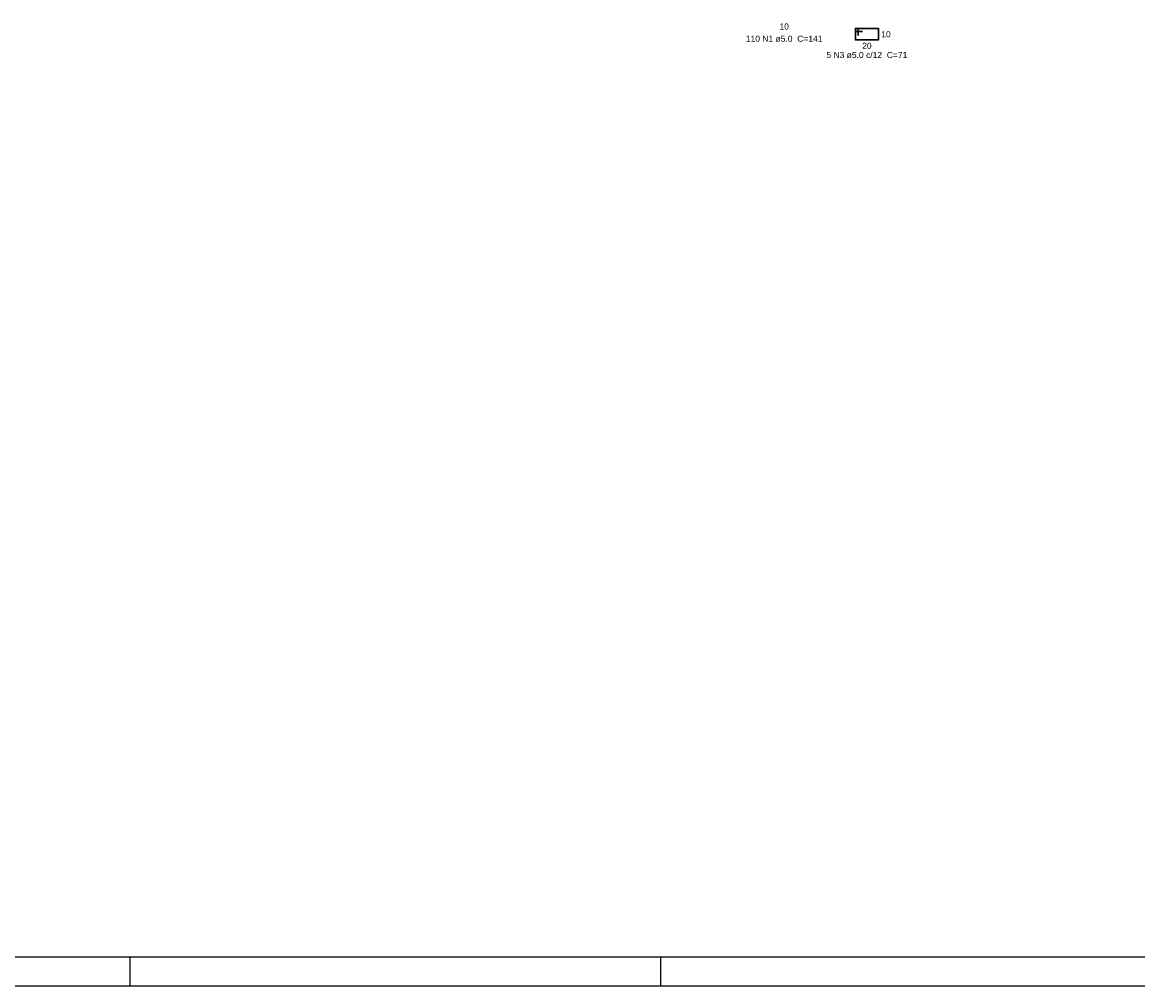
# Model space of a CAD drawing. Header units: millimetres. Extents: x 0 to 119, y 0 to 84.
# Tile 7 of 21: x 41 to 80, y 0 to 34. Entities that reach past the tile are written whole.
import ezdxf

# ---------------------------------------------------------------- set-up
doc = ezdxf.new("R2010")
doc.units = ezdxf.units.MM
doc.header["$MEASUREMENT"] = 0
doc.linetypes.add('NULL', pattern=[0])
for name, color, linetype, lineweight in [('Descrição da armadura', 7, 'Continuous', 0), ('DT-Barras rebatidas', 2, 'Continuous', 30), ('Textos armaduras', 7, 'Continuous', 0)]:
    doc.layers.add(name, color=color, linetype=linetype, lineweight=lineweight)
doc.layers.add('SEDUC_MARF', color=1, linetype='Continuous')
doc.layers.add('SEDUC_MARGG', color=7, linetype='Continuous')
doc.styles.add('Arial', font='txt')

msp = doc.modelspace()

# ---------------------------------------------------------------- linework, layer by layer
at = {"layer": 'DT-Barras rebatidas'}
msp.add_lwpolyline([(70.4401, 33.2532), (70.1901, 33.2532), (70.1901, 33.3532), (70.9901, 33.3532), (70.9901, 32.9532), (70.1901, 32.9532), (70.1901, 33.3532), (70.2901, 33.3532), (70.2901, 33.1032)], dxfattribs=at)
at = {"layer": 'SEDUC_MARF'}
for p, q in [((44.9015, 1), (44.9015, 0)), ((63.4015, 1), (63.4015, 0))]:
    msp.add_line(p, q, dxfattribs=at)
msp.add_lwpolyline([(118.9, 84.1), (0, 84.1), (0, 0), (118.9, 0)], close=True, dxfattribs=at)
at = {"layer": 'SEDUC_MARGG'}
msp.add_lwpolyline([(2.5, 1), (117.9, 1), (117.9, 83.1), (2.5, 83.1), (2.5, 1)], dxfattribs=at)

# ---------------------------------------------------------------- texts
at = {"layer": 'Descrição da armadura', "linetype": 'NULL', "char_height": 0.2118, "attachment_point": 8, "line_spacing_factor": 0.9, "style": 'Arial'}
for s, insert, width in [('110 N1 ø5.0  C=141', (67.7068, 32.8841), 5.239541), ('5 N3 ø5.0 c/12  C=71', (70.5898, 32.3181), 5.529258)]:
    msp.add_mtext(s, dxfattribs=dict(at, insert=insert, width=width))
at = {"layer": 'Textos armaduras', "linetype": 'NULL', "char_height": 0.2118, "width": 1.045137, "line_spacing_factor": 0.9, "style": 'Arial'}
for s, insert, attachment_point in [('10', (67.7069, 33.5284), 2), ('10', (71.0901, 33.2591), 1), ('20', (70.5901, 32.8559), 2)]:
    msp.add_mtext(s, dxfattribs=dict(at, insert=insert, attachment_point=attachment_point))

doc.saveas('drawing.dxf')
